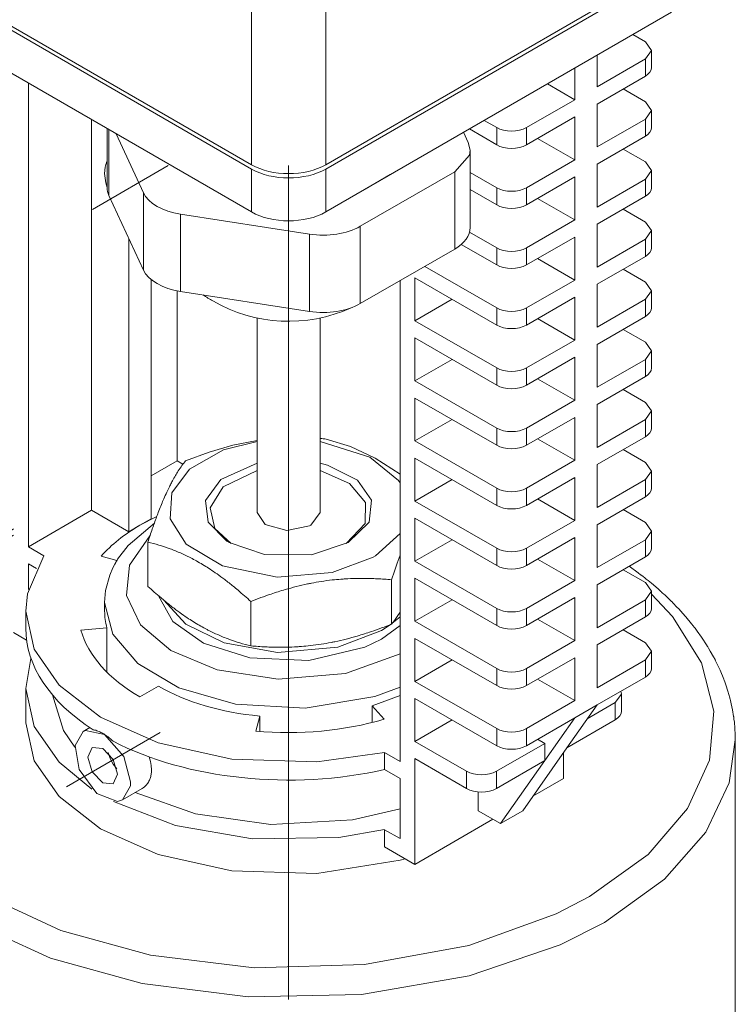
# Model space of a CAD drawing. Header units: millimetres. Extents: x 0 to 594, y 0 to 420.
# Tile 16 of 20: x 489 to 524, y 249 to 295. Entities that reach past the tile are written whole.
import ezdxf

# ---------------------------------------------------------------- set-up
doc = ezdxf.new("R2010")
doc.units = ezdxf.units.MM
doc.linetypes.add('K5LT_AXLED', pattern=[25.807274, 21.307274, -1.5, 1.5, -1.5])
doc.linetypes.add('K5LT_THIN', pattern=[0])
doc.layers.add('Системный слой (1)', color=251, linetype='Continuous', true_color=0x6c6c6c)

# ---------------------------------------------------------------- blocks, each defined once
blk = doc.blocks.new('U57')
at = {"layer": 'Системный слой (1)', "color": 7, "linetype": 'K5LT_THIN', "lineweight": 18, "true_color": 0xffffff}
for p, q in [((510.886, 289.282), (510.801, 289.656)), ((510.154, 288.262), (510.854, 289.053)), ((510.854, 289.053), (510.886, 289.282))]:
    blk.add_line(p, q, dxfattribs=at)
blk = doc.blocks.new('U58')
at = {"layer": 'Системный слой (1)', "color": 7, "linetype": 'K5LT_THIN', "lineweight": 18, "true_color": 0xffffff}
for p, q in [((495.686, 260.226), (495.627, 260.433)), ((495.722, 260.026), (495.686, 260.226)), ((495.734, 259.83), (495.722, 260.026))]:
    blk.add_line(p, q, dxfattribs=at)
blk = doc.blocks.new('U61')
at = {"layer": 'Системный слой (1)', "color": 7, "linetype": 'K5LT_THIN', "lineweight": 18, "true_color": 0xffffff}
for p, q in [((489.999, 265.124), (489.752, 263.695)), ((489.752, 263.695), (490.149, 261.889)), ((490.149, 261.889), (491.334, 260.18)), ((491.334, 260.18), (492.897, 258.908))]:
    blk.add_line(p, q, dxfattribs=at)
blk = doc.blocks.new('U65')
at = {"layer": 'Системный слой (1)', "color": 7, "linetype": 'K5LT_THIN', "lineweight": 18, "true_color": 0xffffff}
for p, q in [((494.96, 258.749), (497.831, 257.722)), ((497.831, 257.722), (501.4, 257.219)), ((505.298, 257.443), (507.555, 257.967)), ((501.4, 257.219), (505.298, 257.443))]:
    blk.add_line(p, q, dxfattribs=at)
blk = doc.blocks.new('U66')
at = {"layer": 'Системный слой (1)', "color": 7, "linetype": 'K5LT_THIN', "lineweight": 18, "true_color": 0xffffff}
for p, q in [((491.014, 263.393), (491.549, 261.693)), ((491.549, 261.693), (492.091, 260.907))]:
    blk.add_line(p, q, dxfattribs=at)
blk = doc.blocks.new('U67')
at = {"layer": 'Системный слой (1)', "color": 7, "linetype": 'K5LT_THIN', "lineweight": 18, "true_color": 0xffffff}
for p, q in [((519.515, 285.463), (519.222, 285.871)), ((519.222, 285.055), (519.515, 285.463))]:
    blk.add_line(p, q, dxfattribs=at)
blk = doc.blocks.new('U69')
at = {"layer": 'Системный слой (1)', "color": 7, "linetype": 'K5LT_THIN', "lineweight": 18, "true_color": 0xffffff}
for p, q in [((515.333, 259.409), (513.871, 258.565)), ((511.974, 257.469), (508.262, 255.326))]:
    blk.add_line(p, q, dxfattribs=at)
blk = doc.blocks.new('U70')
at = {"layer": 'Системный слой (1)', "color": 7, "linetype": 'K5LT_THIN', "lineweight": 18, "true_color": 0xffffff}
for p, q in [((519.515, 294.036), (519.222, 294.445)), ((519.222, 293.628), (519.515, 294.036))]:
    blk.add_line(p, q, dxfattribs=at)
blk = doc.blocks.new('U71')
at = {"layer": 'Системный слой (1)', "color": 7, "linetype": 'K5LT_THIN', "lineweight": 18, "true_color": 0xffffff}
for p, q in [((519.515, 276.89), (519.222, 277.298)), ((519.222, 276.482), (519.515, 276.89))]:
    blk.add_line(p, q, dxfattribs=at)
blk = doc.blocks.new('U72')
at = {"layer": 'Системный слой (1)', "color": 7, "linetype": 'K5LT_THIN', "lineweight": 18, "true_color": 0xffffff}
for p, q in [((519.515, 282.605), (519.222, 283.014)), ((519.222, 282.197), (519.515, 282.605))]:
    blk.add_line(p, q, dxfattribs=at)
blk = doc.blocks.new('U74')
at = {"layer": 'Системный слой (1)', "color": 7, "linetype": 'K5LT_THIN', "lineweight": 18, "true_color": 0xffffff}
for p, q in [((493.524, 288.48), (493.496, 288.182)), ((493.561, 288.616), (493.524, 288.48)), ((493.585, 288.681), (493.561, 288.616)), ((493.598, 288.712), (493.585, 288.681)), ((493.606, 288.727), (493.598, 288.712)), ((493.609, 288.735), (493.606, 288.727)), ((493.611, 288.739), (493.609, 288.735)), ((493.613, 288.743), (493.611, 288.739)), ((493.614, 288.745), (493.613, 288.744)), ((493.613, 288.744), (493.613, 288.743)), ((493.615, 288.746), (493.614, 288.745)), ((493.616, 288.748), (493.615, 288.746)), ((493.617, 288.751), (493.616, 288.748)), ((493.496, 288.182), (493.551, 287.739)), ((493.551, 287.739), (493.617, 287.507))]:
    blk.add_line(p, q, dxfattribs=at)
blk = doc.blocks.new('U77')
at = {"layer": 'Системный слой (1)', "color": 7, "linetype": 'K5LT_THIN', "lineweight": 18, "true_color": 0xffffff}
for p, q in [((492.913, 260.887), (492.706, 260.429)), ((493.413, 260.837), (492.913, 260.887)), ((493.913, 260.31), (493.413, 260.837)), ((492.706, 260.429), (492.913, 259.732)), ((494.12, 259.613), (493.913, 260.31)), ((492.913, 259.732), (493.413, 259.204)), ((493.913, 259.155), (494.12, 259.613)), ((493.413, 259.204), (493.913, 259.155))]:
    blk.add_line(p, q, dxfattribs=at)
blk = doc.blocks.new('U78')
at = {"layer": 'Системный слой (1)', "color": 7, "linetype": 'K5LT_THIN', "lineweight": 18, "true_color": 0xffffff}
for p, q in [((519.515, 268.317), (519.222, 268.725)), ((519.222, 267.908), (519.515, 268.317))]:
    blk.add_line(p, q, dxfattribs=at)
blk = doc.blocks.new('U79')
at = {"layer": 'Системный слой (1)', "color": 7, "linetype": 'K5LT_THIN', "lineweight": 18, "true_color": 0xffffff}
for p, q in [((519.515, 288.321), (519.222, 288.729)), ((519.222, 287.913), (519.515, 288.321))]:
    blk.add_line(p, q, dxfattribs=at)
blk = doc.blocks.new('U80')
at = {"layer": 'Системный слой (1)', "color": 7, "linetype": 'K5LT_THIN', "lineweight": 18, "true_color": 0xffffff}
for p, q in [((519.515, 265.459), (519.222, 265.867)), ((519.222, 265.051), (519.515, 265.459))]:
    blk.add_line(p, q, dxfattribs=at)
blk = doc.blocks.new('U82')
at = {"layer": 'Системный слой (1)', "color": 7, "linetype": 'K5LT_THIN', "lineweight": 18, "true_color": 0xffffff}
for p, q in [((519.515, 274.032), (519.222, 274.44)), ((519.222, 273.624), (519.515, 274.032))]:
    blk.add_line(p, q, dxfattribs=at)
blk = doc.blocks.new('U83')
at = {"layer": 'Системный слой (1)', "color": 7, "linetype": 'K5LT_THIN', "lineweight": 18, "true_color": 0xffffff}
for p, q in [((519.515, 279.748), (519.222, 280.156)), ((519.222, 279.339), (519.515, 279.748))]:
    blk.add_line(p, q, dxfattribs=at)
blk = doc.blocks.new('U86')
at = {"layer": 'Системный слой (1)', "color": 7, "linetype": 'K5LT_THIN', "lineweight": 18, "true_color": 0xffffff}
for p, q in [((493.924, 258.313), (496.87, 257.181)), ((496.87, 257.181), (500.539, 256.546)), ((500.539, 256.546), (504.643, 256.612)), ((504.643, 256.612), (506.817, 256.977))]:
    blk.add_line(p, q, dxfattribs=at)
blk = doc.blocks.new('U89')
at = {"layer": 'Системный слой (1)', "color": 7, "linetype": 'K5LT_THIN', "lineweight": 18, "true_color": 0xffffff}
for p, q in [((517.793, 263.018), (518.086, 263.426)), ((518.086, 263.426), (518.058, 263.562))]:
    blk.add_line(p, q, dxfattribs=at)
blk = doc.blocks.new('U92')
at = {"layer": 'Системный слой (1)', "color": 7, "linetype": 'K5LT_THIN', "lineweight": 18, "true_color": 0xffffff}
for p, q in [((493.663, 260.64), (493.759, 260.362)), ((493.759, 260.362), (493.904, 260.099)), ((493.904, 260.099), (494.087, 259.877))]:
    blk.add_line(p, q, dxfattribs=at)
blk = doc.blocks.new('U93')
at = {"layer": 'Системный слой (1)', "color": 7, "linetype": 'K5LT_THIN', "lineweight": 18, "true_color": 0xffffff}
for p, q in [((519.515, 271.174), (519.222, 271.583)), ((519.222, 270.766), (519.515, 271.174))]:
    blk.add_line(p, q, dxfattribs=at)
blk = doc.blocks.new('U94')
at = {"layer": 'Системный слой (1)', "color": 7, "linetype": 'K5LT_THIN', "lineweight": 18, "true_color": 0xffffff}
for p, q in [((492.475, 261.645), (492.099, 260.982)), ((492.587, 261.695), (492.475, 261.645)), ((493.496, 261.501), (492.587, 261.695)), ((494.407, 260.46), (493.496, 261.501)), ((492.099, 260.982), (492.296, 259.841)), ((494.739, 259.255), (494.407, 260.46)), ((492.296, 259.841), (493.128, 258.69)), ((494.35, 258.397), (494.727, 259.06)), ((494.727, 259.06), (494.739, 259.255)), ((493.128, 258.69), (494.106, 258.316)), ((494.106, 258.316), (494.35, 258.397))]:
    blk.add_line(p, q, dxfattribs=at)
blk = doc.blocks.new('U97')
at = {"layer": 'Системный слой (1)', "color": 7, "linetype": 'K5LT_THIN', "lineweight": 18, "true_color": 0xffffff}
for p, q in [((490.615, 270.005), (489.834, 268.197)), ((489.834, 268.197), (489.752, 267.369)), ((489.752, 267.369), (490.149, 265.563)), ((490.149, 265.563), (491.334, 263.855)), ((491.334, 263.855), (493.302, 262.331)), ((493.302, 262.331), (496.052, 261.103)), ((496.052, 261.103), (499.552, 260.323)), ((503.598, 260.195), (506.817, 260.651)), ((499.552, 260.323), (503.598, 260.195))]:
    blk.add_line(p, q, dxfattribs=at)
blk = doc.blocks.new('U99')
at = {"layer": 'Системный слой (1)', "color": 7, "linetype": 'K5LT_THIN', "lineweight": 18, "true_color": 0xffffff}
for p, q in [((519.515, 291.179), (519.222, 291.587)), ((519.222, 290.77), (519.515, 291.179))]:
    blk.add_line(p, q, dxfattribs=at)
blk = doc.blocks.new('U109')
at = {"layer": 'Системный слой (1)', "color": 7, "linetype": 'K5LT_THIN', "lineweight": 18, "true_color": 0xffffff}
for p, q in [((496.059, 268.104), (496.752, 266.88)), ((496.752, 266.88), (498.211, 265.841)), ((506.671, 266.043), (507.555, 266.685)), ((505.88, 265.656), (506.671, 266.043)), ((498.211, 265.841), (500.413, 265.145)), ((503.21, 265.028), (505.88, 265.656)), ((500.413, 265.145), (503.21, 265.028))]:
    blk.add_line(p, q, dxfattribs=at)
blk = doc.blocks.new('U110')
at = {"layer": 'Системный слой (1)', "color": 7, "linetype": 'K5LT_THIN', "lineweight": 18, "true_color": 0xffffff}
for p, q in [((507.151, 266.753), (507.284, 266.926)), ((507.284, 266.926), (507.419, 267.116)), ((507.419, 267.116), (507.555, 267.325))]:
    blk.add_line(p, q, dxfattribs=at)
blk = doc.blocks.new('U115')
at = {"layer": 'Системный слой (1)', "color": 7, "linetype": 'K5LT_THIN', "lineweight": 18, "true_color": 0xffffff}
for p, q in [((500.752, 274.049), (499.14, 273.273)), ((505.152, 273.437), (503.752, 274.049)), ((499.14, 273.273), (498.521, 272.286)), ((505.91, 272.539), (505.152, 273.437)), ((505.889, 271.538), (505.91, 272.539)), ((498.521, 272.286), (498.742, 271.301)), ((498.742, 271.301), (499.514, 270.584)), ((504.989, 270.584), (505.889, 271.538))]:
    blk.add_line(p, q, dxfattribs=at)
blk = doc.blocks.new('U120')
at = {"layer": 'Системный слой (1)', "color": 7, "linetype": 'K5LT_THIN', "lineweight": 18, "true_color": 0xffffff}
for p, q in [((500.752, 272.064), (501.134, 271.487)), ((503.312, 271.452), (503.752, 272.064)), ((501.134, 271.487), (502.169, 271.2)), ((502.169, 271.2), (503.252, 271.419)), ((503.252, 271.419), (503.312, 271.452))]:
    blk.add_line(p, q, dxfattribs=at)
blk = doc.blocks.new('U121')
at = {"layer": 'Системный слой (1)', "color": 7, "linetype": 'K5LT_THIN', "lineweight": 18, "true_color": 0xffffff}
for p, q in [((504.045, 275.553), (505.197, 275.196)), ((505.197, 275.196), (506.375, 274.644)), ((506.375, 274.644), (507.555, 273.877))]:
    blk.add_line(p, q, dxfattribs=at)
blk = doc.blocks.new('U122')
at = {"layer": 'Системный слой (1)', "color": 7, "linetype": 'K5LT_THIN', "lineweight": 18, "true_color": 0xffffff}
for p, q in [((500.752, 274.409), (499.027, 273.635)), ((504.108, 274.314), (503.752, 274.409)), ((505.525, 273.596), (504.108, 274.314)), ((499.027, 273.635), (498.3, 272.625)), ((506.199, 272.643), (505.525, 273.596)), ((498.3, 272.625), (498.423, 271.6)), ((506.084, 271.607), (506.199, 272.643)), ((498.423, 271.6), (499.318, 270.698)), ((505.08, 270.635), (506.084, 271.607)), ((499.318, 270.698), (499.423, 270.635)), ((499.423, 270.635), (501.106, 270.056)), ((503.342, 270.046), (505.08, 270.635)), ((501.106, 270.056), (503.342, 270.046))]:
    blk.add_line(p, q, dxfattribs=at)
blk = doc.blocks.new('U125')
at = {"layer": 'Системный слой (1)', "color": 7, "linetype": 'K5LT_THIN', "lineweight": 18, "true_color": 0xffffff}
for p, q in [((496.299, 267.903), (497.365, 266.753)), ((507.167, 266.774), (507.555, 267.093)), ((497.365, 266.753), (499.19, 265.857)), ((504.594, 265.657), (506.671, 266.451)), ((506.671, 266.451), (507.124, 266.742)), ((499.19, 265.857), (501.721, 265.407)), ((501.721, 265.407), (504.594, 265.657))]:
    blk.add_line(p, q, dxfattribs=at)
blk = doc.blocks.new('U126')
at = {"layer": 'Системный слой (1)', "color": 7, "linetype": 'K5LT_THIN', "lineweight": 18, "true_color": 0xffffff}
for p, q in [((499.604, 275.254), (500.752, 275.481)), ((497.353, 274.518), (498.468, 274.926)), ((498.468, 274.926), (499.604, 275.254))]:
    blk.add_line(p, q, dxfattribs=at)
blk.add_arc((502.455, 257.769), 17.855, 84.8902, 85.8341, dxfattribs=at)
blk = doc.blocks.new('U127')
at = {"layer": 'Системный слой (1)', "color": 7, "linetype": 'K5LT_THIN', "lineweight": 18, "true_color": 0xffffff}
for p, q in [((499.16, 275.033), (500.752, 275.443)), ((503.752, 275.443), (506.11, 274.691)), ((497.546, 274.126), (499.16, 275.033)), ((506.11, 274.691), (507.483, 273.575)), ((496.692, 272.993), (497.546, 274.126)), ((507.483, 273.575), (507.555, 273.475)), ((496.619, 271.763), (496.692, 272.993)), ((497.386, 270.554), (496.619, 271.763)), ((507.555, 271.062), (506.388, 270.004)), ((499.103, 269.525), (497.386, 270.554)), ((506.282, 269.941), (504.317, 269.201)), ((506.388, 270.004), (506.282, 269.941)), ((501.715, 268.992), (499.103, 269.525)), ((504.317, 269.201), (501.715, 268.992))]:
    blk.add_line(p, q, dxfattribs=at)
blk = doc.blocks.new('U129')
at = {"layer": 'Системный слой (1)', "color": 7, "linetype": 'K5LT_THIN', "lineweight": 18, "true_color": 0xffffff}
for p, q in [((507.555, 270.031), (507.419, 269.654)), ((507.284, 269.264), (507.151, 268.861)), ((507.419, 269.654), (507.284, 269.264))]:
    blk.add_line(p, q, dxfattribs=at)
blk = doc.blocks.new('U160')
at = {"layer": 'Системный слой (1)', "color": 7, "linetype": 'K5LT_THIN', "lineweight": 18, "true_color": 0xffffff}
for p, q in [((481.002, 261.246), (481.4, 258.88)), ((523.204, 259.201), (523.502, 261.246)), ((522.095, 256.857), (523.204, 259.201)), ((481.4, 258.88), (482.591, 256.589)), ((482.591, 256.589), (484.574, 254.438)), ((520.134, 254.618), (522.095, 256.857)), ((484.574, 254.438), (487.352, 252.498)), ((517.278, 252.57), (520.134, 254.618)), ((487.352, 252.498), (490.931, 250.863)), ((515.178, 251.508), (517.278, 252.57)), ((510.839, 250.023), (515.178, 251.508)), ((490.931, 250.863), (495.293, 249.654)), ((495.293, 249.654), (500.333, 249.027)), ((505.72, 249.141), (510.839, 250.023)), ((500.333, 249.027), (505.72, 249.141))]:
    blk.add_line(p, q, dxfattribs=at)
blk = doc.blocks.new('U161')
at = {"layer": 'Системный слой (1)', "color": 7, "linetype": 'K5LT_THIN', "lineweight": 18, "true_color": 0xffffff}
for p, q in [((493.502, 267.778), (493.899, 266.273)), ((493.899, 266.273), (495.077, 264.886)), ((495.077, 264.886), (497.027, 263.725)), ((497.027, 263.725), (499.733, 262.94)), ((506.349, 263.314), (507.555, 263.759)), ((503.047, 262.747), (506.349, 263.314)), ((499.733, 262.94), (503.047, 262.747))]:
    blk.add_line(p, q, dxfattribs=at)
blk = doc.blocks.new('U162')
at = {"layer": 'Системный слой (1)', "color": 7, "linetype": 'K5LT_THIN', "lineweight": 18, "true_color": 0xffffff}
for p, q in [((489.17, 270.987), (486.054, 269.079)), ((486.054, 269.079), (483.852, 266.945)), ((520.518, 267.109), (519.515, 268.173)), ((483.852, 266.945), (482.516, 264.68)), ((521.894, 264.904), (520.518, 267.109)), ((482.516, 264.68), (482.008, 262.359)), ((522.48, 262.608), (521.894, 264.904)), ((482.008, 262.359), (482.305, 260.045)), ((522.266, 260.282), (522.48, 262.608)), ((482.305, 260.045), (483.395, 257.8)), ((521.233, 257.989), (522.266, 260.282)), ((483.395, 257.8), (485.276, 255.688)), ((519.35, 255.798), (521.233, 257.989)), ((485.276, 255.688), (487.951, 253.785)), ((516.571, 253.795), (519.35, 255.798)), ((487.951, 253.785), (491.425, 252.182)), ((514.977, 252.968), (516.571, 253.795)), ((510.826, 251.47), (514.977, 252.968)), ((491.425, 252.182), (495.68, 251.003)), ((505.87, 250.559), (510.826, 251.47)), ((495.68, 251.003), (500.611, 250.409)), ((500.611, 250.409), (505.87, 250.559))]:
    blk.add_line(p, q, dxfattribs=at)
blk = doc.blocks.new('U164')
at = {"layer": 'Системный слой (1)', "color": 7, "linetype": 'K5LT_THIN', "lineweight": 18, "true_color": 0xffffff}
for p, q in [((488.619, 271.005), (488.97, 271.178)), ((488.97, 271.178), (489.101, 271.243)), ((489.101, 271.243), (489.17, 271.277)), ((487.816, 270.594), (487.935, 270.658)), ((487.935, 270.658), (488.177, 270.784)), ((488.177, 270.784), (488.471, 270.931)), ((488.471, 270.931), (488.619, 271.005)), ((486.714, 269.943), (487.163, 270.22)), ((487.163, 270.22), (487.727, 270.545)), ((487.727, 270.545), (487.757, 270.562)), ((487.757, 270.562), (487.816, 270.594)), ((486.333, 269.694), (486.387, 269.73)), ((486.387, 269.73), (486.495, 269.801)), ((486.495, 269.801), (486.714, 269.943)), ((485.44, 269.052), (485.823, 269.338)), ((485.823, 269.338), (486.306, 269.676)), ((486.306, 269.676), (486.333, 269.694)), ((518.448, 269.503), (518.883, 269.189)), ((484.687, 268.433), (485.094, 268.778)), ((485.094, 268.778), (485.117, 268.796)), ((485.117, 268.796), (485.162, 268.833)), ((485.162, 268.833), (485.254, 268.906)), ((485.254, 268.906), (485.44, 269.052)), ((518.883, 269.189), (518.997, 269.102)), ((518.997, 269.102), (519.005, 269.096)), ((519.005, 269.096), (519.02, 269.085)), ((519.02, 269.085), (519.051, 269.061)), ((519.051, 269.061), (519.113, 269.013)), ((519.113, 269.013), (519.196, 268.949)), ((519.196, 268.949), (519.206, 268.94)), ((519.206, 268.94), (519.227, 268.924)), ((519.227, 268.924), (519.268, 268.891)), ((519.268, 268.891), (519.35, 268.826)), ((519.35, 268.826), (519.512, 268.693)), ((484.365, 268.143), (484.687, 268.433)), ((519.512, 268.693), (519.828, 268.424)), ((519.828, 268.424), (519.963, 268.304)), ((519.963, 268.304), (519.972, 268.295)), ((519.972, 268.295), (519.991, 268.278)), ((483.735, 267.518), (484.075, 267.865)), ((484.075, 267.865), (484.094, 267.884)), ((484.094, 267.884), (484.132, 267.921)), ((484.132, 267.921), (484.209, 267.996)), ((484.209, 267.996), (484.365, 268.143)), ((519.991, 268.278), (520.03, 268.243)), ((520.03, 268.243), (520.106, 268.173)), ((520.106, 268.173), (520.145, 268.137)), ((520.145, 268.137), (520.149, 268.133)), ((520.149, 268.133), (520.157, 268.125)), ((520.157, 268.125), (520.173, 268.111)), ((520.173, 268.111), (520.205, 268.081)), ((520.205, 268.081), (520.268, 268.021)), ((520.268, 268.021), (520.324, 267.967)), ((520.324, 267.967), (520.328, 267.964)), ((520.328, 267.964), (520.336, 267.956)), ((520.336, 267.956), (520.351, 267.941)), ((520.351, 267.941), (520.383, 267.91)), ((520.383, 267.91), (520.445, 267.849)), ((520.445, 267.849), (520.506, 267.788)), ((483.469, 267.227), (483.735, 267.518)), ((520.506, 267.788), (520.512, 267.782)), ((520.512, 267.782), (520.523, 267.771)), ((520.523, 267.771), (520.546, 267.748)), ((520.546, 267.748), (520.591, 267.702)), ((520.591, 267.702), (520.68, 267.61)), ((520.68, 267.61), (520.855, 267.425)), ((520.855, 267.425), (520.865, 267.414)), ((520.865, 267.414), (520.884, 267.394)), ((520.884, 267.394), (520.921, 267.352)), ((482.853, 266.471), (483.193, 266.903)), ((483.193, 266.903), (483.231, 266.949)), ((483.231, 266.949), (483.247, 266.968)), ((483.247, 266.968), (483.278, 267.005)), ((483.278, 267.005), (483.341, 267.079)), ((483.341, 267.079), (483.469, 267.227)), ((520.921, 267.352), (520.996, 267.269)), ((520.996, 267.269), (521.143, 267.101)), ((521.143, 267.101), (521.425, 266.762)), ((482.694, 266.251), (482.853, 266.471)), ((521.425, 266.762), (521.492, 266.677)), ((521.492, 266.677), (521.505, 266.66)), ((521.505, 266.66), (521.532, 266.625)), ((521.532, 266.625), (521.585, 266.556)), ((521.585, 266.556), (521.69, 266.416)), ((482.394, 265.805), (482.533, 266.018)), ((482.533, 266.018), (482.55, 266.043)), ((482.55, 266.043), (482.559, 266.057)), ((482.559, 266.057), (482.578, 266.085)), ((482.578, 266.085), (482.616, 266.14)), ((482.616, 266.14), (482.694, 266.251)), ((521.69, 266.416), (521.891, 266.134)), ((521.891, 266.134), (522.16, 265.724)), ((482.08, 265.274), (482.269, 265.603)), ((482.269, 265.603), (482.278, 265.617)), ((482.278, 265.617), (482.294, 265.644)), ((482.294, 265.644), (482.327, 265.698)), ((482.327, 265.698), (482.394, 265.805)), ((522.16, 265.724), (522.17, 265.708)), ((522.17, 265.708), (522.191, 265.674)), ((522.191, 265.674), (522.231, 265.607)), ((522.231, 265.607), (522.311, 265.473)), ((481.929, 264.989), (482.08, 265.274)), ((522.311, 265.473), (522.463, 265.203)), ((522.463, 265.203), (522.537, 265.062)), ((522.537, 265.062), (522.546, 265.046)), ((522.546, 265.046), (522.562, 265.013)), ((481.652, 264.393), (481.797, 264.72)), ((481.797, 264.72), (481.806, 264.738)), ((481.806, 264.738), (481.823, 264.774)), ((481.823, 264.774), (481.857, 264.846)), ((481.857, 264.846), (481.929, 264.989)), ((522.562, 265.013), (522.595, 264.949)), ((522.595, 264.949), (522.659, 264.819)), ((522.659, 264.819), (522.78, 264.557)), ((522.78, 264.557), (522.953, 264.14)), ((481.486, 263.969), (481.539, 264.111)), ((481.539, 264.111), (481.652, 264.393)), ((522.953, 264.14), (522.96, 264.122)), ((522.96, 264.122), (522.974, 264.084)), ((522.974, 264.084), (523.002, 264.01)), ((481.307, 263.413), (481.442, 263.844)), ((481.442, 263.844), (481.449, 263.862)), ((481.449, 263.862), (481.461, 263.898)), ((481.461, 263.898), (481.486, 263.969)), ((523.002, 264.01), (523.055, 263.86)), ((523.055, 263.86), (523.153, 263.559)), ((481.219, 263.076), (481.247, 263.189)), ((481.247, 263.189), (481.307, 263.413)), ((523.153, 263.559), (523.243, 263.242)), ((523.243, 263.242), (523.247, 263.224)), ((523.247, 263.224), (523.257, 263.187)), ((523.257, 263.187), (523.275, 263.114)), ((481.121, 262.591), (481.139, 262.689)), ((481.139, 262.689), (481.146, 262.728)), ((481.146, 262.728), (481.157, 262.787)), ((481.157, 262.787), (481.174, 262.874)), ((481.174, 262.874), (481.196, 262.978)), ((481.196, 262.978), (481.199, 262.992)), ((481.199, 262.992), (481.206, 263.02)), ((481.206, 263.02), (481.219, 263.076)), ((523.275, 263.114), (523.309, 262.967)), ((523.309, 262.967), (523.37, 262.673)), ((481.059, 262.194), (481.069, 262.272)), ((481.069, 262.272), (481.086, 262.39)), ((481.086, 262.39), (481.093, 262.434)), ((481.093, 262.434), (481.094, 262.438)), ((481.094, 262.443), (481.095, 262.445)), ((481.094, 262.438), (481.094, 262.443)), ((481.095, 262.45), (481.096, 262.452)), ((481.095, 262.449), (481.095, 262.45)), ((481.095, 262.448), (481.095, 262.449)), ((481.095, 262.446), (481.095, 262.448)), ((481.095, 262.445), (481.095, 262.446)), ((481.096, 262.455), (481.097, 262.46)), ((481.096, 262.452), (481.096, 262.455)), ((481.097, 262.46), (481.098, 262.466)), ((481.098, 262.468), (481.099, 262.47)), ((481.098, 262.466), (481.098, 262.468)), ((481.099, 262.47), (481.1, 262.475)), ((481.1, 262.475), (481.102, 262.486)), ((481.102, 262.486), (481.106, 262.507)), ((481.106, 262.507), (481.113, 262.549)), ((481.113, 262.549), (481.121, 262.591)), ((523.37, 262.673), (523.422, 262.356)), ((523.422, 262.356), (523.424, 262.338)), ((523.424, 262.338), (523.429, 262.302)), ((523.429, 262.302), (523.439, 262.23)), ((523.439, 262.23), (523.456, 262.086)), ((481.002, 261.246), (481.05, 262.109)), ((481.05, 262.109), (481.051, 262.121)), ((481.051, 262.121), (481.054, 262.145)), ((481.054, 262.145), (481.059, 262.194)), ((523.456, 262.086), (523.482, 261.797)), ((523.482, 261.797), (523.498, 261.491)), ((523.498, 261.491), (523.498, 261.48)), ((523.498, 261.48), (523.499, 261.457)), ((523.499, 261.457), (523.5, 261.41)), ((523.5, 261.41), (523.501, 261.317)), ((523.501, 261.317), (523.502, 261.246))]:
    blk.add_line(p, q, dxfattribs=at)
blk = doc.blocks.new('U165')
at = {"layer": 'Системный слой (1)', "color": 7, "linetype": 'K5LT_THIN', "lineweight": 18, "true_color": 0xffffff}
for p, q in [((495.867, 271.558), (494.614, 270.49)), ((494.614, 270.49), (494.119, 269.835)), ((494.058, 269.731), (494.034, 269.689)), ((494.069, 269.753), (494.058, 269.731)), ((494.075, 269.763), (494.069, 269.753)), ((494.086, 269.783), (494.075, 269.763)), ((494.094, 269.796), (494.086, 269.783)), ((494.099, 269.804), (494.094, 269.796)), ((494.103, 269.81), (494.099, 269.804)), ((494.119, 269.835), (494.103, 269.81)), ((493.896, 269.435), (493.744, 269.084)), ((493.986, 269.605), (493.896, 269.435)), ((494.034, 269.689), (493.986, 269.605)), ((493.744, 269.084), (493.549, 268.357)), ((493.549, 268.357), (493.502, 267.778))]:
    blk.add_line(p, q, dxfattribs=at)
blk = doc.blocks.new('U168')
at = {"layer": 'Системный слой (1)', "color": 7, "linetype": 'K5LT_THIN', "lineweight": 18, "true_color": 0xffffff}
for p, q in [((495.655, 270.942), (494.679, 269.547)), ((494.679, 269.547), (494.548, 268.106)), ((494.548, 268.106), (495.211, 266.724)), ((495.211, 266.724), (496.648, 265.503)), ((496.648, 265.503), (498.848, 264.574)), ((504.96, 264.402), (507.555, 265.331)), ((498.848, 264.574), (501.749, 264.129)), ((501.749, 264.129), (504.96, 264.402))]:
    blk.add_line(p, q, dxfattribs=at)
blk = doc.blocks.new('U173')
at = {"layer": 'Системный слой (1)', "color": 7, "linetype": 'K5LT_THIN', "lineweight": 18, "true_color": 0xffffff}
for p, q in [((489.752, 262.062), (490.149, 260.256)), ((490.149, 260.256), (491.334, 258.547)), ((491.334, 258.547), (493.302, 257.024)), ((493.302, 257.024), (496.052, 255.795)), ((496.052, 255.795), (499.552, 255.016)), ((503.598, 254.887), (507.564, 255.53)), ((507.564, 255.53), (507.797, 255.594)), ((499.552, 255.016), (503.598, 254.887))]:
    blk.add_line(p, q, dxfattribs=at)

msp = doc.modelspace()

# ---------------------------------------------------------------- linework, layer by layer
at = {"layer": 'Системный слой (1)', "color": 7, "linetype": 'K5LT_THIN', "lineweight": 18, "true_color": 0xffffff}
for p, q in [((500.4849, 288.5977), (459.8241, 312.0732)), ((500.4849, 288.3935), (459.8241, 311.8691)), ((500.4849, 286.3523), (459.8241, 309.8278)), ((500.4849, 288.5977), (500.4849, 301.4198)), ((504.0183, 288.5977), (504.0183, 301.4198)), ((520.4697, 298.0959), (504.0183, 288.5977)), ((520.4697, 297.8918), (504.0183, 288.3935)), ((520.4697, 295.8505), (504.0183, 286.3523)), ((519.2222, 294.4446), (518.6284, 294.7874)), ((516.9241, 292.3013), (516.9241, 293.8035)), ((519.2222, 293.6281), (516.9241, 292.3013)), ((519.2222, 292.8116), (519.2222, 293.6281)), ((519.5151, 293.2199), (519.5151, 294.0364)), ((515.8634, 291.6889), (515.8634, 293.1911)), ((519.2222, 292.8116), (516.9241, 291.4848)), ((489.8772, 292.4767), (489.8772, 270.4312)), ((515.8634, 291.6889), (514.5625, 292.44)), ((519.2222, 291.5869), (518.1615, 292.1993)), ((515.8634, 291.6889), (513.5653, 290.3621)), ((516.9241, 289.4436), (516.9241, 291.4848)), ((515.8634, 290.8724), (513.5653, 289.5456)), ((515.8634, 288.8312), (515.8634, 290.8724)), ((519.2222, 290.7704), (516.9241, 289.4436)), ((519.2222, 289.9539), (519.2222, 290.7704)), ((519.5151, 290.3621), (519.5151, 291.1786)), ((492.8824, 272.1663), (492.8824, 290.7416)), ((493.6171, 290.3174), (493.6171, 287.5061)), ((512.1511, 290.3621), (511.5573, 290.705)), ((512.1511, 289.5456), (512.1511, 290.3621)), ((513.5653, 289.5456), (513.5653, 290.3621)), ((493.7023, 290.2682), (493.7023, 287.1325)), ((494.0437, 290.0711), (495.3461, 287.265)), ((510.8009, 289.6559), (510.5767, 290.1388)), ((510.8502, 290.2967), (512.1511, 289.5456)), ((515.8634, 288.8312), (514.0956, 289.8518)), ((519.2222, 289.9539), (516.9241, 288.6271)), ((510.8861, 289.2823), (510.8861, 285.608)), ((519.2222, 288.7291), (518.1615, 289.3415)), ((493.6171, 287.6493), (493.6171, 288.4948)), ((515.8634, 288.8312), (513.5653, 287.5044)), ((516.9241, 286.5858), (516.9241, 288.6271)), ((500.4849, 288.3935), (500.4849, 286.3523)), ((504.0183, 288.3935), (504.0183, 286.3523)), ((505.6631, 285.6689), (510.1538, 288.2617)), ((507.0883, 288.1248), (505.9001, 287.4388)), ((510.1538, 288.2617), (510.1538, 284.5874)), ((512.1511, 287.5044), (510.8861, 288.2348)), ((515.8634, 288.0147), (513.5653, 286.6879)), ((515.8634, 285.9735), (515.8634, 288.0147)), ((519.5151, 287.5044), (519.5151, 288.3209)), ((512.1511, 286.6879), (512.1511, 287.5044)), ((513.5653, 286.6879), (513.5653, 287.5044)), ((519.2222, 287.9126), (516.9241, 286.5858)), ((519.2222, 287.0961), (519.2222, 287.9126)), ((495.3461, 283.5908), (493.7023, 287.1325)), ((495.3461, 287.265), (495.3461, 283.5908)), ((510.8861, 287.4183), (512.1511, 286.6879)), ((519.2222, 287.0961), (516.9241, 285.7693)), ((515.8634, 285.9735), (514.0956, 286.9941)), ((497.1138, 286.2444), (503.2483, 285.2954)), ((497.1138, 286.2444), (497.1138, 282.5701)), ((519.2222, 285.8714), (518.1615, 286.4838)), ((505.6631, 285.6689), (505.6631, 281.9947)), ((515.8634, 285.9735), (513.5653, 284.6467)), ((516.9241, 283.7281), (516.9241, 285.7693)), ((503.2483, 285.2954), (503.2483, 281.6211)), ((512.1511, 284.6467), (510.8582, 285.3931)), ((515.8634, 285.157), (513.5653, 283.8302)), ((515.8634, 283.1157), (515.8634, 285.157)), ((519.5151, 284.6467), (519.5151, 285.4632)), ((494.6502, 285.0901), (494.6502, 271.1457)), ((510.4631, 284.8047), (512.1511, 283.8302)), ((519.2222, 285.0549), (516.9241, 283.7281)), ((519.2222, 284.2384), (519.2222, 285.0549)), ((510.1538, 284.5874), (505.6631, 281.9947)), ((512.1511, 283.8302), (512.1511, 284.6467)), ((513.5653, 283.8302), (513.5653, 284.6467)), ((519.2222, 284.2384), (516.9241, 282.9116)), ((512.1511, 281.7889), (508.7289, 283.7647)), ((515.8634, 283.1157), (514.0956, 284.1363)), ((519.2222, 283.0137), (518.1615, 283.626)), ((495.7109, 283.1382), (495.7109, 271.7581)), ((507.5549, 283.0869), (507.5549, 260.225)), ((508.262, 283.2178), (512.1511, 280.9724)), ((508.262, 281.1765), (508.262, 283.2178)), ((515.8634, 283.1157), (513.5653, 281.7889)), ((516.9241, 280.8704), (516.9241, 282.9116)), ((496.9483, 282.5993), (496.9483, 274.5137)), ((503.2483, 281.6211), (497.1138, 282.5701)), ((519.5151, 281.7889), (519.5151, 282.6054)), ((510.0298, 282.1972), (508.262, 281.1765)), ((515.8634, 282.2992), (513.5653, 280.9724)), ((515.8634, 280.258), (515.8634, 282.2992)), ((519.2222, 282.1972), (516.9241, 280.8704)), ((519.2222, 281.3807), (519.2222, 282.1972)), ((512.1511, 280.9724), (512.1511, 281.7889)), ((513.5653, 280.9724), (513.5653, 281.7889)), ((500.7516, 272.0642), (500.7516, 281.3094)), ((503.7516, 272.0642), (503.7516, 281.3094)), ((512.1511, 278.9312), (508.262, 281.1765)), ((515.8634, 280.258), (514.0956, 281.2786)), ((519.2222, 281.3807), (516.9241, 280.0539)), ((519.2222, 280.1559), (518.1615, 280.7683)), ((508.262, 280.3601), (512.1511, 278.1147)), ((508.262, 278.3188), (508.262, 280.3601)), ((515.8634, 280.258), (513.5653, 278.9312)), ((516.9241, 278.0126), (516.9241, 280.0539)), ((519.5151, 278.9312), (519.5151, 279.7477)), ((510.0298, 279.3394), (508.262, 278.3188)), ((515.8634, 279.4415), (513.5653, 278.1147)), ((515.8634, 277.4003), (515.8634, 279.4415)), ((519.2222, 279.3394), (516.9241, 278.0126)), ((519.2222, 278.5229), (519.2222, 279.3394)), ((512.1511, 278.1147), (512.1511, 278.9312)), ((513.5653, 278.1147), (513.5653, 278.9312)), ((512.1511, 276.0734), (508.262, 278.3188)), ((515.8634, 277.4003), (514.0956, 278.4209)), ((519.2222, 278.5229), (516.9241, 277.1961)), ((519.2222, 277.2982), (518.1615, 277.9106)), ((508.262, 275.4611), (508.262, 277.5023)), ((508.262, 277.5023), (512.1511, 275.2569)), ((515.8634, 277.4003), (513.5653, 276.0734)), ((516.9241, 275.1549), (516.9241, 277.1961)), ((519.5151, 276.0734), (519.5151, 276.8899)), ((510.0298, 276.4817), (508.262, 275.4611)), ((515.8634, 276.5838), (513.5653, 275.2569)), ((515.8634, 274.5425), (515.8634, 276.5838)), ((519.2222, 276.4817), (516.9241, 275.1549)), ((519.2222, 275.6652), (519.2222, 276.4817)), ((512.1511, 275.2569), (512.1511, 276.0734)), ((513.5653, 275.2569), (513.5653, 276.0734)), ((512.1511, 273.2157), (508.262, 275.4611)), ((515.8634, 274.5425), (514.0956, 275.5631)), ((519.2222, 275.6652), (516.9241, 274.3384)), ((519.2222, 274.4405), (518.1615, 275.0528)), ((495.7109, 273.7993), (496.9483, 274.5137)), ((496.9483, 274.5137), (497.2257, 274.3536)), ((508.262, 274.6446), (512.1511, 272.3992)), ((508.262, 272.6033), (508.262, 274.6446)), ((515.8634, 274.5425), (513.5653, 273.2157)), ((507.5549, 273.9045), (507.4958, 273.9204)), ((516.9241, 272.2971), (516.9241, 274.3384)), ((519.5151, 273.2157), (519.5151, 274.0322)), ((510.0298, 273.624), (508.262, 272.6033)), ((515.8634, 273.726), (513.5653, 272.3992)), ((515.8634, 271.6848), (515.8634, 273.726)), ((519.2222, 273.624), (516.9241, 272.2971)), ((519.2222, 272.8075), (519.2222, 273.624)), ((512.1511, 272.3992), (512.1511, 273.2157)), ((513.5653, 272.3992), (513.5653, 273.2157)), ((512.1511, 270.358), (508.262, 272.6033)), ((515.8634, 271.6848), (514.0956, 272.7054)), ((519.2222, 272.8075), (516.9241, 271.4807)), ((489.8772, 270.4312), (492.8824, 272.1663)), ((494.6502, 271.1457), (492.8824, 272.1663)), ((519.2222, 271.5827), (518.1615, 272.1951)), ((495.9793, 271.866), (495.1805, 271.4519)), ((495.7109, 271.7581), (495.1805, 271.4519)), ((508.262, 271.7868), (512.1511, 269.5415)), ((508.262, 269.7456), (508.262, 271.7868)), ((515.8634, 271.6848), (513.5653, 270.358)), ((495.1805, 271.4519), (494.6502, 271.1457)), ((516.9241, 269.4394), (516.9241, 271.4807)), ((519.5151, 270.358), (519.5151, 271.1745)), ((495.5595, 268.5461), (495.5595, 270.6541)), ((510.0298, 270.7662), (508.262, 269.7456)), ((515.8634, 270.8683), (513.5653, 269.5415)), ((515.8634, 268.827), (515.8634, 270.8683)), ((519.2222, 270.7662), (516.9241, 269.4394)), ((519.2222, 269.9497), (519.2222, 270.7662)), ((489.8772, 270.4312), (490.6151, 270.0052)), ((512.1511, 269.5415), (512.1511, 270.358)), ((513.5653, 269.5415), (513.5653, 270.358)), ((493.3415, 269.9905), (494.0809, 269.773)), ((512.1511, 267.5002), (508.262, 269.7456)), ((515.8634, 268.827), (514.0956, 269.8477)), ((519.2222, 269.9497), (516.9241, 268.6229)), ((490.2549, 269.3967), (489.8772, 269.6147)), ((489.8772, 269.6147), (489.8772, 268.39)), ((519.2222, 268.725), (518.1615, 269.3373)), ((507.1506, 266.7529), (507.1506, 268.861)), ((508.262, 266.8879), (508.262, 268.9291)), ((508.262, 268.9291), (512.1511, 266.6837)), ((515.8634, 268.827), (513.5653, 267.5002)), ((516.9241, 266.5817), (516.9241, 268.6229)), ((519.5151, 267.5002), (519.5151, 268.3167)), ((500.4585, 265.7177), (500.4585, 267.8257)), ((510.0298, 267.9085), (508.262, 266.8879)), ((515.8634, 268.0105), (513.5653, 266.6837)), ((515.8634, 265.9693), (515.8634, 268.0105)), ((519.2222, 267.9085), (516.9241, 266.5817)), ((519.2222, 267.092), (519.2222, 267.9085)), ((489.7516, 266.5529), (489.7516, 267.3694)), ((493.5016, 267.7776), (493.5016, 267.3694)), ((512.1511, 266.6837), (512.1511, 267.5002)), ((513.5653, 266.6837), (513.5653, 267.5002)), ((512.1511, 264.6425), (508.262, 266.8879)), ((515.8634, 265.9693), (514.0956, 266.9899)), ((519.2222, 267.092), (516.9241, 265.7652)), ((493.6093, 266.5791), (492.3747, 266.4662)), ((493.6093, 266.5791), (493.6093, 264.4647)), ((519.2222, 265.8672), (518.1615, 266.4796)), ((489.7895, 265.9912), (489.1701, 266.3488)), ((508.262, 264.0301), (508.262, 266.0714)), ((508.262, 266.0714), (512.1511, 263.826)), ((515.8634, 265.9693), (513.5653, 264.6425)), ((516.9241, 263.7239), (516.9241, 265.7652)), ((510.0298, 265.0507), (508.262, 264.0301)), ((515.8634, 265.1528), (513.5653, 263.826)), ((515.8634, 263.1116), (515.8634, 265.1528)), ((519.2222, 265.0507), (516.9241, 263.7239)), ((519.2222, 264.2342), (519.2222, 265.0507)), ((519.5151, 264.6425), (519.5151, 265.459)), ((512.1511, 263.826), (512.1511, 264.6425)), ((513.5653, 263.826), (513.5653, 264.6425)), ((515.8634, 263.1116), (514.0956, 264.1322)), ((519.2222, 264.2342), (516.9241, 262.9074)), ((489.7516, 262.0622), (489.7516, 263.6951)), ((495.1805, 263.2869), (496.0644, 263.7972)), ((512.1511, 261.7848), (508.262, 264.0301)), ((506.224, 262.8682), (507.5549, 263.3512)), ((508.262, 261.1724), (508.262, 263.2136)), ((508.262, 263.2136), (512.1511, 260.9683)), ((518.0862, 262.6097), (518.0862, 263.4262)), ((506.7915, 262.2252), (506.224, 262.8682)), ((506.224, 262.8682), (506.224, 262.071)), ((515.8634, 263.1116), (513.5653, 261.7848)), ((516.9241, 262.9074), (515.4952, 260.8747)), ((516.9241, 262.9074), (515.8634, 262.2951)), ((517.7933, 263.018), (516.4611, 262.2488)), ((517.7933, 262.2015), (517.7933, 263.018)), ((500.8828, 262.3798), (500.6873, 261.667)), ((500.8828, 262.3798), (500.8828, 261.6502)), ((515.8634, 262.2951), (513.5653, 260.9683)), ((514.4345, 260.2623), (515.8634, 262.2951)), ((492.7982, 261.8312), (492.4753, 261.6447)), ((510.0298, 262.193), (508.262, 261.1724)), ((512.1511, 260.9683), (512.1511, 261.7848)), ((513.5653, 260.9683), (513.5653, 261.7848)), ((517.7933, 262.2015), (515.4952, 260.8747)), ((514.4345, 261.0788), (514.0956, 261.2744)), ((510.7222, 259.752), (508.262, 261.1724)), ((514.4345, 261.0788), (512.1364, 259.752)), ((515.4952, 260.8747), (513.3885, 257.8776)), ((514.4345, 260.2623), (514.4345, 261.0788)), ((523.5016, 236.0192), (523.5016, 261.2457)), ((507.5549, 260.225), (506.817, 260.6511)), ((506.817, 259.8346), (506.817, 260.6511)), ((508.262, 260.3559), (510.7222, 258.9355)), ((508.262, 255.3261), (508.262, 260.3559)), ((515.3331, 259.4085), (515.3331, 260.644)), ((514.4345, 260.2623), (512.1364, 258.9355)), ((512.3279, 257.2652), (514.4345, 260.2623)), ((506.817, 259.8346), (507.5549, 259.4085)), ((507.5549, 259.4085), (507.5549, 256.5508)), ((510.7222, 258.9355), (510.7222, 259.752)), ((512.1364, 258.9355), (512.1364, 259.752)), ((495.2896, 258.9394), (494.3503, 258.3971)), ((511.2672, 257.8776), (511.2672, 258.774)), ((511.2672, 257.8776), (512.3279, 257.2652)), ((513.3885, 257.8776), (512.3279, 257.2652)), ((506.817, 256.1603), (506.817, 256.9768)), ((507.5549, 256.5508), (506.817, 256.9768)), ((506.817, 256.1603), (508.262, 255.3261))]:
    msp.add_line(p, q, dxfattribs=at)
at = {"layer": 'Системный слой (1)', "color": 30, "linetype": 'K5LT_AXLED', "lineweight": 18, "true_color": 0xff8000}
for p, q in [((492.9182, 286.4756), (496.5237, 288.5573)), ((502.2516, 269.6894), (502.2516, 288.5571)), ((502.2516, 171.4723), (502.2516, 271.5814)), ((496.14, 261.5955), (491.6807, 259.0209))]:
    msp.add_line(p, q, dxfattribs=at)
at = {"layer": 'Системный слой (1)', "color": 7, "linetype": 'K5LT_THIN', "lineweight": 18, "true_color": 0xffffff}
for start, end in [(235.7277, 240.00163), (240.00163, 294.33118)]:
    msp.add_arc((502.2516, 288.3611), 7.2095, start, end, dxfattribs=at)
for centre, major_axis, ratio, start_param, end_param in [((518.5151, 293.2199), (1, 0), 0.5773503, 5.4977871, 6.2831853), ((512.8582, 290.7704), (-1, 0), 0.5773503, 0.7853982, 2.3561945), ((518.5151, 290.3621), (1, 0), 0.5773503, 5.4977871, 6.2831853), ((512.8582, 289.9539), (1, 0), 0.5773503, 3.9269908, 5.4977871), ((502.2516, 289.6202), (-2.5, 0), 0.5780539, 0.7860072, 2.3555855), ((502.2516, 289.416), (-2.5, 0), 0.5780539, 0.7860072, 2.3555855), ((496.1171, 287.5061), (-2.5, 0), 0.5773503, 0, 0.2617994), ((512.8582, 287.9126), (-1, 0), 0.5773503, 0.7853982, 2.3561945), ((518.5151, 287.5044), (1, 0), 0.5773503, 5.4977871, 6.2831853), ((497.7609, 287.6386), (-2.5, 0), 0.5773503, 0.2617994, 1.3089969), ((512.8582, 287.0961), (1, 0), 0.5773503, 3.9269908, 5.4977871), ((502.2516, 287.3748), (-2.5, 0), 0.5780539, 0.7860072, 2.3555855), ((503.8953, 286.6896), (2.5, 0), 0.5773503, 4.4505896, 5.4977871), ((508.3861, 285.608), (2.5, 0), 0.5773503, 5.4977871, 6.2831853), ((512.8582, 285.0549), (-1, 0), 0.5773503, 0.7853982, 2.3561945), ((518.5151, 284.6467), (1, 0), 0.5773503, 5.4977871, 6.2831853), ((512.8582, 284.2384), (1, 0), 0.5773503, 3.9269908, 5.4977871), ((497.7609, 283.9643), (2.5, 0), 0.5773503, 3.403392, 4.4505896), ((503.8953, 283.0153), (2.5, 0), 0.5773503, 4.4505896, 5.4977871), ((512.8582, 282.1972), (-1, 0), 0.5773503, 0.7853982, 2.3561945), ((518.5151, 281.7889), (1, 0), 0.5773503, 5.4977871, 6.2831853), ((512.8582, 281.3807), (1, 0), 0.5773503, 3.9269908, 5.4977871), ((512.8582, 279.3394), (-1, 0), 0.5773503, 0.7853982, 2.3561945), ((518.5151, 278.9312), (1, 0), 0.5773503, 5.4977871, 6.2831853), ((512.8582, 278.5229), (1, 0), 0.5773503, 3.9269908, 5.4977871), ((512.8582, 276.4817), (-1, 0), 0.5773503, 0.7853982, 2.3561945), ((518.5151, 276.0734), (1, 0), 0.5773503, 5.4977871, 6.2831853), ((512.8582, 275.6652), (1, 0), 0.5773503, 3.9269908, 5.4977871), ((512.8582, 273.624), (-1, 0), 0.5773503, 0.7853982, 2.3561945), ((518.5151, 273.2157), (1, 0), 0.5773503, 5.4977871, 6.2831853), ((512.8582, 272.8075), (1, 0), 0.5773503, 3.9269908, 5.4977871), ((502.2516, 267.3694), (-10, 0), 0.5773503, 5.4977871, 5.8119464), ((512.8582, 270.7662), (-1, 0), 0.5773503, 0.7853982, 2.3561945), ((518.5151, 270.358), (1, 0), 0.5773503, 5.4977871, 6.2831853), ((512.8582, 269.9497), (1, 0), 0.5773503, 3.9269908, 5.4977871), ((502.2516, 267.3694), (-8.75, 0), 0.5773503, 0, 0.1570796), ((512.8582, 267.9085), (-1, 0), 0.5773503, 0.7853982, 2.3561945), ((518.5151, 267.5002), (1, 0), 0.5773503, 5.4977871, 6.2831853), ((502.2516, 266.5529), (-12.5, 0), 0.5773503, 0, 0.7315205), ((502.2516, 267.3694), (-10, 0), 0.5773503, 0.1570796, 0.7853982), ((512.8582, 267.092), (1, 0), 0.5773503, 3.9269908, 5.4977871), ((512.8582, 265.0507), (-1, 0), 0.5773503, 0.7853982, 2.3561945), ((518.5151, 264.6425), (1, 0), 0.5773503, 5.4977871, 6.2831853), ((502.2516, 267.3694), (-8.75, 0), 0.5773503, 0.7853982, 1.4137167), ((512.8582, 264.2342), (1, 0), 0.5773503, 3.9269908, 5.4977871), ((502.2516, 267.3694), (10, 0), 0.5773503, 4.5553093, 5.1836279), ((517.0862, 262.6097), (1, 0), 0.5773503, 5.4977871, 6.2831853), ((512.8582, 262.193), (-1, 0), 0.5773503, 0.7853982, 2.3561945), ((502.2516, 266.5529), (12.5, 0), 0.5773503, 3.9808685, 5.0862703), ((512.8582, 261.3765), (1, 0), 0.5773503, 3.9269908, 5.4977871), ((511.4293, 260.1602), (-1, 0), 0.5773503, 0.7853982, 2.3561945), ((511.4293, 259.3437), (1, 0), 0.5773503, 3.9269908, 5.4977871)]:
    msp.add_ellipse(centre, major_axis=major_axis, ratio=ratio, start_param=start_param, end_param=end_param, dxfattribs=at)
for points, knots in [([(495.5595, 270.6541), (495.6291, 270.8677), (495.7312, 271.1724), (495.9049, 271.6672), (496.0497, 272.0581), (496.2002, 272.4369), (496.3255, 272.7354), (496.4514, 273.0168), (496.5559, 273.2344), (496.6462, 273.4132), (496.7422, 273.5952), (496.8678, 273.8165), (497.0779, 274.1554), (497.2387, 274.3761), (497.3526, 274.5178)], [0, 0, 0, 0, 1.7929207, 2.6068945, 4.3966445, 5.4235888, 6.3505892, 7.4998304, 8.5331874, 8.9347975, 9.734458, 10.9154083, 12.0633878, 15, 15, 15, 15]), ([(500.4585, 267.8257), (500.2562, 268.0099), (499.9773, 268.2553), (499.5621, 268.5994), (499.2289, 268.862), (498.8619, 269.1314), (498.535, 269.3545), (498.2332, 269.5462), (497.9483, 269.7143), (497.7138, 269.8421), (497.4455, 269.9799), (497.0927, 270.1465), (496.4294, 270.4145), (495.9052, 270.5697), (495.5595, 270.6541)], [0, 0, 0, 0, 1.9050228, 2.6068945, 3.8443326, 4.9685438, 5.9570695, 6.8132993, 7.7014294, 8.5331874, 8.9347975, 10.1327761, 11.7385471, 15, 15, 15, 15]), ([(507.1506, 268.861), (506.9222, 268.8814), (506.585, 268.9052), (506.0975, 268.9239), (505.7613, 268.9282), (505.3655, 268.9234), (505.0495, 268.9107), (504.673, 268.885), (504.2916, 268.8493), (503.822, 268.787), (503.4318, 268.7189), (503.0351, 268.639), (502.6188, 268.5426), (502.0388, 268.3838), (501.3163, 268.1538), (500.7751, 267.9519), (500.4585, 267.8257)], [0, 0, 0, 0, 1.7848048, 2.6182702, 3.7531846, 4.3569103, 5.6310164, 6.146734, 7.1973345, 8.4998078, 9.6709457, 10.1261038, 11.4820035, 12.8086149, 14.5218718, 17, 17, 17, 17]), ([(495.5595, 268.5461), (495.7617, 268.3619), (496.0406, 268.1165), (496.4558, 267.7724), (496.789, 267.5098), (497.156, 267.2403), (497.4829, 267.0173), (497.7848, 266.8255), (498.0696, 266.6574), (498.3041, 266.5296), (498.5724, 266.3919), (498.9252, 266.2252), (499.5885, 265.9572), (500.1127, 265.802), (500.4585, 265.7177)], [0, 0, 0, 0, 1.9050228, 2.6068945, 3.8443326, 4.9685438, 5.9570695, 6.8132993, 7.7014294, 8.5331874, 8.9347975, 10.1327761, 11.7385471, 15, 15, 15, 15]), ([(500.4585, 265.7177), (500.6868, 265.6973), (501.024, 265.6734), (501.5115, 265.6547), (501.8477, 265.6504), (502.2435, 265.6553), (502.5595, 265.6679), (502.936, 265.6936), (503.3174, 265.7293), (503.787, 265.7916), (504.1773, 265.8597), (504.574, 265.9396), (504.9902, 266.036), (505.5703, 266.1948), (506.2927, 266.4248), (506.8339, 266.6267), (507.1506, 266.7529)], [0, 0, 0, 0, 1.7848048, 2.6182702, 3.7531846, 4.3569103, 5.6310164, 6.146734, 7.1973345, 8.4998078, 9.6709457, 10.1261038, 11.4820035, 12.8086149, 14.5218718, 17, 17, 17, 17]), ([(493.9016, 261.1824), (493.8474, 261.2333), (493.7441, 261.3237), (493.5789, 261.4491), (493.4111, 261.5567), (493.2204, 261.654), (493.067, 261.7078), (492.9748, 261.7276), (492.9496, 261.732)], [0, 0, 0, 0, 1.5367563, 2.8709244, 4.5112298, 6.1492464, 8.2089495, 9, 9, 9, 9]), ([(495.2896, 258.9394), (495.3248, 258.9598), (495.3786, 258.9967), (495.4491, 259.0592), (495.5062, 259.1208), (495.5613, 259.1946), (495.6106, 259.2778), (495.6519, 259.3678), (495.684, 259.4605), (495.7071, 259.5523), (495.7277, 259.6729), (495.7337, 259.7663), (495.7337, 259.83)], [0, 0, 0, 0, 1.6695746, 2.6713644, 3.833523, 5.0446824, 6.3082206, 7.5733079, 8.7701153, 9.8950158, 10.9393362, 13, 13, 13, 13])]:
    msp.add_open_spline(points, degree=3, knots=knots, dxfattribs=at)

# ---------------------------------------------------------------- block references
at = {"layer": 'Системный слой (1)'}
for name in ['U70', 'U99', 'U57', 'U74', 'U79', 'U67', 'U72', 'U83', 'U71', 'U127', 'U126', 'U121', 'U122', 'U82', 'U115', 'U120', 'U93', 'U164', 'U165', 'U162', 'U168', 'U97', 'U129', 'U78', 'U109', 'U125', 'U161', 'U110', 'U80', 'U61', 'U66', 'U89', 'U173', 'U94', 'U160', 'U77', 'U92', 'U58', 'U69', 'U65', 'U86']:
    msp.add_blockref(name, (0, 0), dxfattribs=at)

doc.saveas('drawing.dxf')
